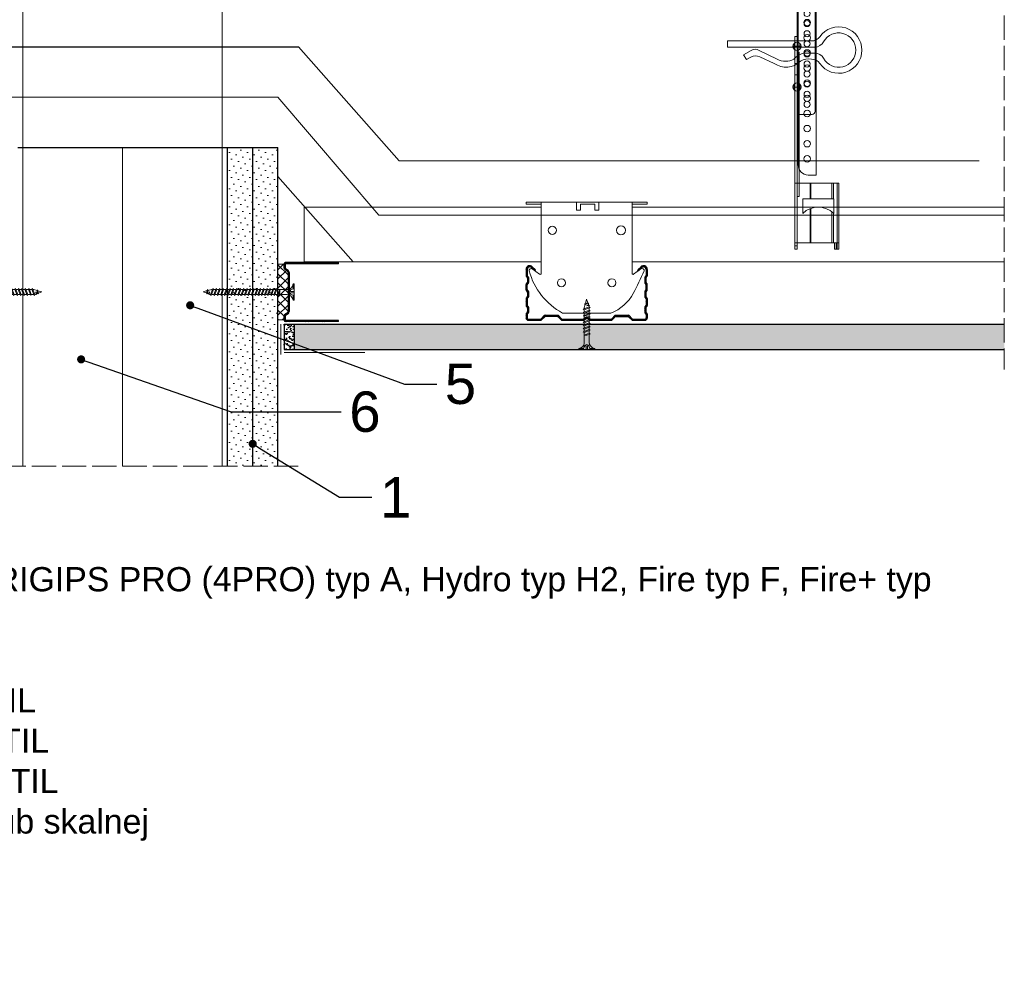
# Model space of a CAD drawing. Header units: millimetres. Extents: x -595 to 3755, y 1445 to 3533.
# Tile 19 of 24: x 3267 to 3755, y 1445 to 1912. Entities that reach past the tile are written whole.
import ezdxf
from ezdxf import colors
from ezdxf.entities.mleader import LeaderData, LeaderLine
from ezdxf.math import Vec2, Vec3

# ---------------------------------------------------------------- set-up
doc = ezdxf.new("R2010")
doc.units = ezdxf.units.MM
doc.linetypes.add('ACAD_ISO02W100', pattern=[15, 12, -3])
for name, color, linetype, lineweight in [('_ISOVER WELNA', 7, 'BATTING', 9), ('_RIGIPS AKCESORIA', 7, 'Continuous', 18), ('_RIGIPS G-K', 7, 'Continuous', 25), ('_RIGIPS PROFIL', 7, 'Continuous', 18), ('KRESKOWANIE', 7, 'Continuous', 9), ('OPISY', 7, 'Continuous', 9), ('PRZERYWANA', 7, 'ACAD_ISO02W100', 9)]:
    doc.layers.add(name, color=color, linetype=linetype, lineweight=lineweight)
doc.styles.get("Standard").update_dxf_attribs({"font": 'arial.ttf'})
doc.linetypes.add('BATTING', pattern='A,0.00254,-2.54,[134,ltypeshp.shx,S=2.54,R=0,X=-2.54,Y=0],-5.08,[134,ltypeshp.shx,S=2.54,R=180,X=2.54,Y=0],-2.54', length=10.16254)
pattern_1 = [(225, (1775.663, 614.8286), (1.122532, -3.367596), [0, -3.175])]

# ---------------------------------------------------------------- blocks, each defined once
blk = doc.blocks.new('TN 25')
at = {"layer": '_RIGIPS AKCESORIA'}
for p, q in [((0, -0.84), (0, 7.16)), ((0, 7.16), (0.46, 7.16)), ((0.46, 7.16), (0.46, 4.78)), ((8.47, 4.46), (8.79, 5)), ((8.79, 5), (9.93, 2.01)), ((10.1, 4.46), (10.41, 5)), ((10.41, 5), (11.56, 2.01)), ((11.67, 4.46), (11.99, 5)), ((11.99, 5), (13.14, 2.01)), ((13.21, 4.46), (13.52, 5)), ((13.52, 5), (14.67, 2.01)), ((14.8, 4.46), (15.12, 5)), ((15.12, 5), (16.26, 2.01)), ((16.42, 4.46), (16.73, 5)), ((16.73, 5), (17.88, 2.01)), ((17.99, 4.46), (18.31, 5)), ((18.31, 5), (19.45, 2.01)), ((19.68, 4.46), (20, 5)), ((20, 5), (21.14, 2.01)), ((0.46, 4.78), (0, 4.78)), ((0, 3.5), (1.77, 3.5)), ((0, 2.83), (1.77, 2.83)), ((0.46, 1.64), (0, 1.64)), ((0.46, -0.84), (0.46, 1.64)), ((1.77, 3.5), (1.77, 4.2)), ((1.77, 2.83), (1.77, 2.18)), ((3.02, 4.46), (8.47, 4.46)), ((7.49, 2.01), (3.55, 2.01)), ((7.12, 4.46), (7.12, 3.18)), ((8.03, 2.01), (7.12, 4.46)), ((7.12, 3.18), (7.65, 1.53)), ((7.65, 1.53), (8.03, 2.01)), ((9.41, 2.01), (8.03, 2.01)), ((9.61, 1.51), (8.47, 4.46)), ((9, 4.46), (10.1, 4.46)), ((9.93, 2.01), (9.61, 1.51)), ((11.04, 2.01), (9.93, 2.01)), ((11.23, 1.51), (10.1, 4.46)), ((10.62, 4.46), (11.67, 4.46)), ((11.56, 2.01), (11.23, 1.51)), ((12.61, 2.01), (11.56, 2.01)), ((12.81, 1.51), (11.67, 4.46)), ((12.2, 4.46), (13.21, 4.46)), ((13.14, 2.01), (12.81, 1.51)), ((14.15, 2.01), (13.14, 2.01)), ((14.34, 1.51), (13.21, 4.46)), ((13.73, 4.46), (14.8, 4.46)), ((14.67, 2.01), (14.34, 1.51)), ((15.74, 2.01), (14.67, 2.01)), ((15.94, 1.51), (14.8, 4.46)), ((15.33, 4.46), (16.42, 4.46)), ((16.26, 2.01), (15.94, 1.51)), ((17.36, 2.01), (16.26, 2.01)), ((17.55, 1.51), (16.42, 4.46)), ((16.94, 4.46), (17.99, 4.46)), ((17.88, 2.01), (17.55, 1.51)), ((18.93, 2.01), (17.88, 2.01)), ((19.13, 1.51), (17.99, 4.46)), ((18.52, 4.46), (19.68, 4.46)), ((19.45, 2.01), (19.13, 1.51)), ((19.45, 2.01), (20.62, 2.01)), ((20.82, 1.51), (19.68, 4.46)), ((20.21, 4.46), (20.7, 4.46)), ((20.7, 4.46), (22.28, 3.98)), ((21.14, 2.01), (20.82, 1.51)), ((21.14, 2.01), (21.81, 2.12)), ((21.85, 1.83), (21.67, 3.28)), ((21.67, 3.28), (22.14, 2.4)), ((22.14, 2.4), (21.85, 1.83)), ((22.7, 2.36), (22.14, 2.4)), ((22.28, 3.98), (22.56, 4.37)), ((22.7, 2.36), (22.28, 3.98)), ((22.56, 4.37), (23.03, 2.71)), ((23.03, 2.71), (22.7, 2.36)), ((22.71, 3.85), (25, 3.24)), ((25, 3.24), (23.03, 2.71)), ((0, -0.84), (0.46, -0.84))]:
    blk.add_line(p, q, dxfattribs=at)
for centre, major_axis, ratio, start_param, end_param in [((3.09, 7.67), (0.17, 3.2), 0.826134, 1.773653, 3.180586), ((-0.04, 0.9), (0, 3.93), 0.848176, -0.720942, -0.151112), ((3.37, -1.57), (0.28, 3.57), 0.832181, 0.035984, 1.430787), ((-2.73, 15.91), (0, 14.76), 0.848176, 3.399396, 3.475072), ((0.59, 4.62), (0, 2.81), 0.848176, 3.475072, 3.862535), ((1.66, 3.18), (0, 0.895), 0.848176, -1.552777, -0.720942), ((1.66, 3.18), (0, 0.895), 0.848176, 3.862535, 4.730408)]:
    blk.add_ellipse(centre, major_axis=major_axis, ratio=ratio, start_param=start_param, end_param=end_param, dxfattribs=at)
blk = doc.blocks.new('CD 60 ULTRASTIL')
h = blk.add_hatch()
h.set_pattern_fill('ANSI31', color=256, scale=0.3, style=0)
h.paths.add_polyline_path([(542.88, 684.5, -0.302776), (543.49, 684.5), (544.54, 683.79, 0.148069), (544.85, 683.7), (555.42, 683.7, 0.198912), (555.81, 683.86), (557.38, 685.44, -0.198912), (557.77, 685.6), (563.59, 685.6, -0.198912), (563.98, 685.44), (565.55, 683.86, 0.198912), (565.94, 683.7), (572.18, 683.7, 0.414214), (573.18, 684.7), (573.18, 686.74, 0.198912), (573.02, 687.12), (572.74, 687.4, -0.198912), (572.58, 687.79), (572.58, 689.87, -0.198912), (572.74, 690.26), (573.02, 690.54, 0.198912), (573.18, 690.93), (573.18, 694.47, 0.198912), (573.02, 694.86), (572.74, 695.14, -0.198912), (572.58, 695.53), (572.58, 697.61, -0.198912), (572.74, 698), (573.02, 698.28, 0.198912), (573.18, 698.67), (573.18, 701.47, 0.198912), (573.02, 701.86), (572.74, 702.14, -0.198912), (572.58, 702.53), (572.58, 704.61, -0.198912), (572.74, 705), (573.02, 705.28, 0.198912), (573.18, 705.67), (573.18, 708.9, 0.666128), (570.12, 710.18), (568.55, 708.63), (568.93, 708.24), (570.5, 709.79, -0.666128), (572.63, 708.9), (572.63, 705.9, -0.198912), (572.47, 705.51), (572.19, 705.23, 0.198912), (572.03, 704.84), (572.03, 702.3, 0.198912), (572.19, 701.91), (572.47, 701.63, -0.198912), (572.63, 701.25), (572.63, 698.9, -0.198912), (572.47, 698.51), (572.19, 698.23, 0.198912), (572.03, 697.84), (572.03, 695.3, 0.198912), (572.19, 694.91), (572.47, 694.63, -0.198912), (572.63, 694.25), (572.63, 691.16, -0.198912), (572.47, 690.77), (572.19, 690.49, 0.198912), (572.03, 690.1), (572.03, 687.56, 0.198912), (572.19, 687.17), (572.47, 686.9, -0.198912), (572.63, 686.51), (572.63, 684.7, -0.414214), (572.18, 684.25), (566.17, 684.25, -0.198912), (565.78, 684.41), (564.2, 685.99, 0.198912), (563.82, 686.15), (557.55, 686.15, 0.198912), (557.16, 685.99), (555.58, 684.41, -0.198912), (555.19, 684.25), (545.01, 684.25, -0.148069), (544.71, 684.34), (543.49, 685.16, 0.302776), (542.88, 685.16), (541.65, 684.34, -0.148069), (541.35, 684.25), (531.17, 684.25, -0.198912), (530.78, 684.41), (529.2, 685.99, 0.198912), (528.82, 686.15), (522.55, 686.15, 0.198912), (522.16, 685.99), (520.58, 684.41, -0.198912), (520.19, 684.25), (514.18, 684.25, -0.414214), (513.73, 684.7), (513.73, 686.51, -0.198912), (513.89, 686.9), (514.17, 687.17, 0.198912), (514.33, 687.56), (514.33, 690.1, 0.198912), (514.17, 690.49), (513.89, 690.77, -0.198912), (513.73, 691.16), (513.73, 694.25, -0.198912), (513.89, 694.63), (514.17, 694.91, 0.198912), (514.33, 695.3), (514.33, 697.84, 0.198912), (514.17, 698.23), (513.89, 698.51, -0.198912), (513.73, 698.9), (513.73, 701.25, -0.198912), (513.89, 701.63), (514.17, 701.91, 0.198912), (514.33, 702.3), (514.33, 704.84, 0.198912), (514.17, 705.23), (513.89, 705.51, -0.198912), (513.73, 705.9), (513.73, 708.9, -0.666128), (515.86, 709.79), (517.43, 708.24), (517.81, 708.63), (516.25, 710.18, 0.666128), (513.18, 708.9), (513.18, 705.67, 0.198912), (513.34, 705.28), (513.62, 705, -0.198912), (513.78, 704.61), (513.78, 702.53, -0.198912), (513.62, 702.14), (513.34, 701.86, 0.198912), (513.18, 701.47), (513.18, 698.67, 0.198912), (513.34, 698.28), (513.62, 698, -0.198912), (513.78, 697.61), (513.78, 695.53, -0.198912), (513.62, 695.14), (513.34, 694.86, 0.198912), (513.18, 694.47), (513.18, 690.93, 0.198912), (513.34, 690.54), (513.62, 690.26, -0.198912), (513.78, 689.87), (513.78, 687.79, -0.198912), (513.62, 687.4), (513.34, 687.12, 0.198912), (513.18, 686.74), (513.18, 684.7, 0.414214), (514.18, 683.7), (520.42, 683.7, 0.198912), (520.81, 683.86), (522.38, 685.44, -0.198912), (522.77, 685.6), (528.59, 685.6, -0.198912), (528.98, 685.44), (530.55, 683.86, 0.198912), (530.94, 683.7), (541.51, 683.7, 0.148069), (541.82, 683.79)])
for p, q in [((513.18, 708.9), (513.18, 705.67)), ((513.73, 708.9), (513.73, 705.9)), ((515.86, 709.79), (517.43, 708.24)), ((516.25, 710.18), (517.81, 708.63)), ((517.43, 708.24), (517.81, 708.63)), ((570.12, 710.18), (568.55, 708.63)), ((568.93, 708.24), (568.55, 708.63)), ((570.5, 709.79), (568.93, 708.24)), ((572.63, 708.9), (572.63, 705.9)), ((573.18, 708.9), (573.18, 705.67)), ((513.34, 705.28), (513.62, 705)), ((513.78, 704.61), (513.78, 702.53)), ((513.89, 705.51), (514.17, 705.23)), ((514.33, 704.84), (514.33, 702.3)), ((572.03, 704.84), (572.03, 702.3)), ((572.47, 705.51), (572.19, 705.23)), ((572.58, 704.61), (572.58, 702.53)), ((573.02, 705.28), (572.74, 705)), ((513.18, 698.67), (513.18, 701.47)), ((513.34, 701.86), (513.62, 702.14)), ((513.34, 698.28), (513.62, 698)), ((513.73, 698.9), (513.73, 701.25)), ((513.89, 701.63), (514.17, 701.91)), ((513.89, 698.51), (514.17, 698.23)), ((572.47, 701.63), (572.19, 701.91)), ((572.47, 698.51), (572.19, 698.23)), ((572.63, 698.9), (572.63, 701.25)), ((573.02, 701.86), (572.74, 702.14)), ((573.02, 698.28), (572.74, 698)), ((573.18, 698.67), (573.18, 701.47)), ((513.18, 694.47), (513.18, 690.93)), ((513.34, 694.86), (513.62, 695.14)), ((513.73, 694.25), (513.73, 691.16)), ((513.78, 697.61), (513.78, 695.53)), ((513.89, 694.63), (514.17, 694.91)), ((514.33, 697.84), (514.33, 695.3)), ((572.03, 697.84), (572.03, 695.3)), ((572.47, 694.63), (572.19, 694.91)), ((572.58, 697.61), (572.58, 695.53)), ((572.63, 694.25), (572.63, 691.16)), ((573.02, 694.86), (572.74, 695.14)), ((573.18, 694.47), (573.18, 690.93)), ((513.34, 690.54), (513.62, 690.26)), ((513.78, 689.87), (513.78, 687.79)), ((513.89, 690.77), (514.17, 690.49)), ((514.33, 690.1), (514.33, 687.56)), ((572.03, 690.1), (572.03, 687.56)), ((572.47, 690.77), (572.19, 690.49)), ((572.58, 689.87), (572.58, 687.79)), ((573.02, 690.54), (572.74, 690.26)), ((513.18, 686.74), (513.18, 684.7)), ((513.34, 687.12), (513.62, 687.4)), ((513.73, 686.51), (513.73, 684.7)), ((513.89, 686.9), (514.17, 687.17)), ((514.18, 684.25), (520.19, 684.25)), ((514.18, 683.7), (520.42, 683.7)), ((520.58, 684.41), (522.16, 685.99)), ((520.81, 683.86), (522.38, 685.44)), ((522.55, 686.15), (528.82, 686.15)), ((528.59, 685.6), (522.77, 685.6)), ((530.55, 683.86), (528.98, 685.44)), ((530.78, 684.41), (529.2, 685.99)), ((530.94, 683.7), (541.51, 683.7)), ((531.17, 684.25), (541.35, 684.25)), ((541.65, 684.34), (542.88, 685.16)), ((541.82, 683.79), (542.88, 684.5)), ((544.71, 684.34), (543.49, 685.16)), ((544.54, 683.79), (543.49, 684.5)), ((544.85, 683.7), (555.42, 683.7)), ((545.01, 684.25), (555.19, 684.25)), ((555.58, 684.41), (557.16, 685.99)), ((555.81, 683.86), (557.38, 685.44)), ((557.55, 686.15), (563.82, 686.15)), ((557.77, 685.6), (563.59, 685.6)), ((565.55, 683.86), (563.98, 685.44)), ((565.78, 684.41), (564.2, 685.99)), ((565.94, 683.7), (572.18, 683.7)), ((566.17, 684.25), (572.18, 684.25)), ((572.47, 686.9), (572.19, 687.17)), ((572.63, 686.51), (572.63, 684.7)), ((573.02, 687.12), (572.74, 687.4)), ((573.18, 686.74), (573.18, 684.7))]:
    blk.add_line(p, q)
for centre, radius, start, end in [((514.98, 708.9), 1.8, 45.3251, 180), ((514.98, 708.9), 1.25, 45.3251, 180), ((571.38, 708.9), 1.8, 360, 134.6749), ((571.38, 708.9), 1.25, 360, 134.6749), ((513.73, 705.67), 0.55, 180, 225), ((513.23, 704.61), 0.55, 0, 45), ((514.28, 705.9), 0.55, 180, 225), ((513.78, 704.84), 0.55, 0, 45), ((572.58, 704.84), 0.55, 135, 180), ((572.08, 705.9), 0.55, 315, 0), ((573.13, 704.61), 0.55, 135, 180), ((572.63, 705.67), 0.55, 315, 0), ((513.73, 701.47), 0.55, 135, 180), ((513.73, 698.67), 0.55, 180, 225), ((513.23, 702.53), 0.55, 315, 0), ((513.23, 697.61), 0.55, 360, 45), ((514.28, 701.25), 0.55, 135, 180), ((514.28, 698.9), 0.55, 180, 225), ((513.78, 702.3), 0.55, 315, 0), ((513.78, 697.84), 0.55, 0, 45), ((572.58, 702.3), 0.55, 180, 225), ((572.58, 697.84), 0.55, 135, 180), ((572.08, 701.25), 0.55, 0, 45), ((572.08, 698.9), 0.55, 315, 0), ((573.13, 702.53), 0.55, 180, 225), ((573.13, 697.61), 0.55, 135, 180), ((572.63, 701.47), 0.55, 0, 45), ((572.63, 698.67), 0.55, 315, 0), ((513.73, 694.47), 0.55, 135, 180), ((513.23, 695.53), 0.55, 315, 0), ((514.28, 694.25), 0.55, 135, 180), ((513.78, 695.3), 0.55, 315, 0), ((572.58, 695.3), 0.55, 180, 225), ((572.08, 694.25), 0.55, 0, 45), ((573.13, 695.53), 0.55, 180, 225), ((572.63, 694.47), 0.55, 0, 45), ((513.73, 690.93), 0.55, 180, 225), ((513.23, 689.87), 0.55, 0, 45), ((514.28, 691.16), 0.55, 180, 225), ((513.78, 690.1), 0.55, 360, 45), ((572.58, 690.1), 0.55, 135, 180), ((572.08, 691.16), 0.55, 315, 0), ((573.13, 689.87), 0.55, 135, 180), ((572.63, 690.93), 0.55, 315, 0), ((513.73, 686.74), 0.55, 135, 180), ((514.18, 684.7), 1, 180, 270), ((513.23, 687.79), 0.55, 315, 0), ((514.28, 686.51), 0.55, 135, 180), ((514.18, 684.7), 0.45, 180, 270), ((513.78, 687.56), 0.55, 315, 360), ((520.19, 684.8), 0.55, 270, 315), ((520.42, 684.25), 0.55, 270, 315), ((522.55, 685.6), 0.55, 90, 135), ((522.77, 685.05), 0.55, 90, 135), ((528.59, 685.05), 0.55, 45, 90), ((528.82, 685.6), 0.55, 45, 90), ((530.94, 684.25), 0.55, 225, 270), ((531.17, 684.8), 0.55, 225, 270), ((541.35, 684.8), 0.55, 270, 303.6901), ((541.51, 684.25), 0.55, 270, 303.6901), ((543.18, 684.7), 0.55, 56.3099, 123.6901), ((543.18, 684.04), 0.55, 56.3099, 123.6901), ((544.85, 684.25), 0.55, 236.3099, 270), ((545.01, 684.8), 0.55, 236.3099, 270), ((555.19, 684.8), 0.55, 270, 315), ((555.42, 684.25), 0.55, 270, 315), ((557.55, 685.6), 0.55, 90, 135), ((557.77, 685.05), 0.55, 90, 135), ((563.59, 685.05), 0.55, 45, 90), ((563.82, 685.6), 0.55, 45, 90), ((565.94, 684.25), 0.55, 225, 270), ((566.17, 684.8), 0.55, 225, 270), ((572.58, 687.56), 0.55, 180, 225), ((572.18, 684.7), 1, 270, 0), ((572.18, 684.7), 1, 270, 360), ((572.18, 684.7), 0.45, 270, 360), ((572.08, 686.51), 0.55, 360, 45), ((573.13, 687.79), 0.55, 180, 225), ((572.63, 686.74), 0.55, 360, 45)]:
    blk.add_arc(centre, radius, start, end)
blk = doc.blocks.new('Lacznik krzyzowy (widok2)')
at = {"layer": '_RIGIPS AKCESORIA'}
for p, q in [((94.8, 91.5, 218.36), (94.8, 90.5, 218.36)), ((94.8, 91.5, 218.36), (154.8, 91.5, 218.36)), ((94.8, 90.5, 218.36), (102.3, 90.5, 218.36)), ((102.3, 56.15, 218.36), (102.3, 91.5, 218.36)), ((119.8, 91.5, 218.36), (119.8, 87.5, 218.36)), ((130.8, 91.5, 218.36), (119.8, 91.5, 218.36)), ((121.8, 87.5, 218.36), (121.8, 90.5, 218.36)), ((121.8, 90.5, 218.36), (128.85, 90.5, 218.36)), ((128.85, 90.5, 218.36), (128.85, 87.5, 218.36)), ((130.85, 91.5, 218.36), (130.85, 87.5, 218.36)), ((147.3, 91.5, 218.36), (147.3, 56.15, 218.36)), ((154.8, 90.5, 218.36), (147.3, 90.5, 218.36)), ((154.8, 91.5, 218.36), (154.8, 90.5, 218.36)), ((119.8, 87.5, 218.36), (121.8, 87.5, 218.36)), ((128.85, 87.5, 218.36), (130.85, 87.5, 218.36)), ((97.87, 58.35, 218.36), (101.51, 55.74, 218.36)), ((148.09, 55.74, 218.36), (151.73, 58.35, 218.36)), ((136.8, 36.5, 218.36), (112.81, 36.5, 218.36))]:
    blk.add_line(p, q, dxfattribs=at)
for centre, radius in [((107.8, 77.5, 218.36), 2), ((141.8, 77.5, 218.36), 2.24), ((112.3, 51.5, 218.36), 2), ((137.3, 51.5, 218.36), 2)]:
    blk.add_circle(centre, radius, dxfattribs=at)
for centre, radius, start, end in [((97.29, 57.53, 218.36), 1, 122.1388, 189.8152), ((129.23, 66.45, 218.36), 34.16, 195.4351, 241.2658), ((97.29, 57.53, 218.36), 1, 54.4623, 122.1388), ((101.8, 56.15, 218.36), 0.5, 234.4623, 0), ((147.8, 56.15, 218.36), 0.5, 180, 305.5377), ((20.47, 114.78, 218.36), 144.71, 331.7398, 336.6225), ((152.32, 57.53, 218.36), 1, 350.1848, 125.5377), ((129.12, 56.49, 218.36), 21.41, 291.013, 331.4749)]:
    blk.add_arc(centre, radius, start, end, dxfattribs=at)
blk = doc.blocks.new('UD 30 ULTRASTIL')
h = blk.add_hatch()
h.set_pattern_fill('ANSI31', color=256, scale=0.3, style=0)
h.paths.add_polyline_path([(684.71, 712.9), (658.51, 712.9, 0.414214), (657.71, 712.1), (657.71, 710.25, 0.236068), (658.03, 709.61), (659.39, 708.59, -0.236068), (659.71, 707.95), (659.71, 688.65, -0.236068), (659.39, 688.01), (658.03, 686.99, 0.236068), (657.71, 686.35), (657.71, 684.5, 0.414214), (658.51, 683.7), (684.71, 683.7), (684.71, 684.25), (658.51, 684.25, -0.414214), (658.26, 684.5), (658.26, 686.35, -0.236068), (658.36, 686.55), (659.72, 687.57, 0.236068), (660.26, 688.65), (660.26, 707.95, 0.236068), (659.72, 709.03), (658.36, 710.05, -0.236068), (658.26, 710.25), (658.26, 712.1, -0.414214), (658.51, 712.35), (684.71, 712.35)])
for p, q in [((684.71, 712.9), (658.51, 712.9)), ((684.71, 712.35), (684.71, 712.9)), ((657.71, 712.1), (657.71, 710.25)), ((659.39, 708.59), (658.03, 709.61)), ((658.26, 712.1), (658.26, 710.25)), ((659.72, 709.03), (658.36, 710.05)), ((684.71, 712.35), (658.51, 712.35)), ((659.71, 707.95), (659.71, 688.65)), ((660.26, 707.95), (660.26, 688.65)), ((657.71, 686.35), (657.71, 684.5)), ((659.39, 688.01), (658.03, 686.99)), ((658.26, 686.35), (658.26, 684.5)), ((659.72, 687.57), (658.36, 686.55)), ((684.71, 684.25), (658.51, 684.25)), ((684.71, 683.7), (658.51, 683.7)), ((684.71, 683.7), (684.71, 684.25))]:
    blk.add_line(p, q)
for centre, radius, start, end in [((658.51, 712.1), 0.8, 90, 180), ((658.51, 710.25), 0.8, 180, 233.1301), ((658.51, 712.1), 0.25, 90, 180), ((658.51, 710.25), 0.25, 180, 233.1301), ((658.91, 707.95), 0.8, 0, 53.1301), ((658.91, 707.95), 1.35, 0, 53.1301), ((658.91, 688.65), 0.8, 306.8699, 0), ((658.91, 688.65), 1.35, 306.8699, 0), ((658.51, 686.35), 0.8, 126.8699, 180), ((658.51, 684.5), 0.8, 180, 270), ((658.51, 686.35), 0.25, 126.8699, 180), ((658.51, 684.5), 0.25, 180, 270)]:
    blk.add_arc(centre, radius, start, end)
blk = doc.blocks.new('wieszak noniuszowy bok')
at = {"layer": '_RIGIPS AKCESORIA', "lineweight": 0}
for p, q in [((1390.98, 5092.86), (1390.98, 5179.86)), ((1392.48, 5181.36), (1399.98, 5181.36)), ((1399.98, 5024.65), (1399.98, 5181.36)), ((1399.98, 5129.95), (1399.97, 5129.95)), ((1399.98, 5129.95), (1401, 5129.95)), ((1401, 5129.95), (1401, 5024.65)), ((1401, 5129.95), (1401, 5129.95)), ((1398.54, 5126.58), (1398.54, 5123.65)), ((1399.98, 5126.06), (1399.98, 5102.02)), ((1401.42, 5126.58), (1401.42, 5123.65)), ((1398.96, 5122.28), (1399.98, 5122.28)), ((1398.96, 5122.28), (1399.98, 5122.28)), ((1398.96, 5122.28), (1398.96, 5050.72)), ((1399.98, 5116.66), (1401, 5116.66)), ((1399.98, 5116.63), (1399.98, 5116.66)), ((1399.98, 5116.66), (1399.98, 5116.63)), ((1399.98, 5116.62), (1399.98, 5116.63)), ((1399.98, 5116.63), (1399.98, 5116.56)), ((1399.98, 5116.55), (1399.98, 5116.63)), ((1399.98, 5116.63), (1399.98, 5116.55)), ((1399.98, 5116.55), (1399.98, 5116.62)), ((1399.98, 5116.56), (1399.98, 5116.43)), ((1399.98, 5116.42), (1399.98, 5116.55)), ((1399.98, 5116.41), (1399.98, 5116.55)), ((1399.98, 5116.55), (1399.98, 5116.41)), ((1399.98, 5116.43), (1399.98, 5116.25)), ((1399.98, 5116.24), (1399.98, 5116.42)), ((1399.98, 5116.21), (1399.98, 5116.41)), ((1399.98, 5116.41), (1399.98, 5116.21)), ((1399.98, 5116.25), (1399.98, 5116.01)), ((1399.98, 5116), (1399.98, 5116.24)), ((1399.98, 5115.97), (1399.98, 5116.21)), ((1399.98, 5116.21), (1399.98, 5115.97)), ((1399.98, 5116.01), (1399.98, 5115.74)), ((1399.98, 5115.71), (1399.98, 5116)), ((1399.98, 5115.69), (1399.98, 5115.97)), ((1399.98, 5115.97), (1399.98, 5115.69)), ((1399.98, 5115.74), (1399.98, 5115.41)), ((1399.98, 5115.38), (1399.98, 5115.71)), ((1399.98, 5115.37), (1399.98, 5115.69)), ((1399.98, 5115.69), (1399.98, 5115.37)), ((1399.98, 5115.41), (1399.98, 5115.05)), ((1399.98, 5115.02), (1399.98, 5115.38)), ((1399.98, 5115.02), (1399.98, 5115.37)), ((1399.98, 5115.37), (1399.98, 5115.02)), ((1399.98, 5115.05), (1399.98, 5114.67)), ((1399.98, 5114.65), (1399.98, 5115.02)), ((1399.98, 5114.64), (1399.98, 5115.02)), ((1399.98, 5115.02), (1399.98, 5114.64)), ((1399.98, 5114.67), (1399.98, 5114.28)), ((1399.98, 5114.25), (1399.98, 5114.65)), ((1399.98, 5114.25), (1399.98, 5114.64)), ((1399.98, 5114.64), (1399.98, 5114.25)), ((1399.98, 5114.28), (1399.98, 5113.88)), ((1399.98, 5113.85), (1399.98, 5114.25)), ((1399.98, 5113.84), (1399.98, 5114.25)), ((1399.98, 5114.25), (1399.98, 5113.84)), ((1399.98, 5113.88), (1399.98, 5113.48)), ((1399.98, 5113.46), (1399.98, 5113.85)), ((1399.98, 5113.84), (1399.98, 5113.44)), ((1399.98, 5113.44), (1399.98, 5113.84)), ((1399.98, 5113.48), (1399.98, 5113.1)), ((1399.98, 5113.07), (1399.98, 5113.46)), ((1399.98, 5113.44), (1399.98, 5113.06)), ((1399.98, 5113.06), (1399.98, 5113.44)), ((1399.98, 5113.1), (1399.98, 5112.75)), ((1399.98, 5112.72), (1399.98, 5113.07)), ((1399.98, 5113.06), (1399.98, 5112.68)), ((1399.98, 5112.68), (1399.98, 5113.06)), ((1399.98, 5112.75), (1399.98, 5112.42)), ((1399.98, 5112.4), (1399.98, 5112.72)), ((1399.98, 5112.68), (1399.98, 5112.33)), ((1399.98, 5112.33), (1399.98, 5112.68)), ((1399.98, 5112.42), (1399.98, 5112.14)), ((1399.98, 5112.12), (1399.98, 5112.4)), ((1399.98, 5112.33), (1399.98, 5112)), ((1399.98, 5112), (1399.98, 5112.33)), ((1399.98, 5112.14), (1399.98, 5111.9)), ((1399.98, 5111.89), (1399.98, 5112.12)), ((1399.98, 5112), (1399.98, 5111.72)), ((1399.98, 5111.72), (1399.98, 5112)), ((1399.98, 5111.9), (1399.98, 5111.72)), ((1399.98, 5111.72), (1399.98, 5111.89)), ((1399.98, 5111.72), (1399.98, 5111.6)), ((1399.98, 5111.59), (1399.98, 5111.72)), ((1399.98, 5111.72), (1399.98, 5111.48)), ((1399.98, 5111.48), (1399.98, 5111.72)), ((1399.98, 5111.6), (1399.98, 5111.54)), ((1399.98, 5111.53), (1399.98, 5111.59)), ((1399.98, 5111.54), (1399.98, 5111.53)), ((1399.98, 5111.48), (1399.98, 5111.29)), ((1399.98, 5111.29), (1399.98, 5111.48)), ((1399.98, 5111.29), (1399.98, 5111.15)), ((1399.98, 5111.15), (1399.98, 5111.29)), ((1399.98, 5111.15), (1399.98, 5111.06)), ((1399.98, 5111.06), (1399.98, 5111.15)), ((1399.98, 5111.06), (1399.98, 5111.04)), ((1399.98, 5111.04), (1399.98, 5111.06)), ((1399.98, 5111.04), (1401, 5111.04)), ((1398.54, 5106.42), (1398.54, 5103.49)), ((1401.42, 5106.42), (1401.42, 5103.49)), ((1399.98, 5102.02), (1399.98, 5102.1)), ((1399.98, 5091.36), (1392.48, 5091.36)), ((1400.98, 5057.36), (1379.24, 5057.36)), ((1379.24, 5057.36), (1379.24, 5024.65)), ((1380.12, 5057.36), (1380.12, 5024.65)), ((1381.9, 5057.36), (1381.9, 5049.5)), ((1382.79, 5057.36), (1382.79, 5049.5)), ((1393.13, 5057.36), (1393.13, 5049.5)), ((1393.4, 5057.36), (1393.4, 5049.5)), ((1400.98, 5057.36), (1401, 5057.36)), ((1401, 5057.36), (1400.98, 5057.36)), ((1381.81, 5042.35), (1381.81, 5049.5)), ((1397.14, 5049.5), (1381.81, 5049.5)), ((1397.14, 5042.35), (1397.14, 5049.5)), ((1398.96, 5050.72), (1399.98, 5050.72)), ((1381.9, 5042.43), (1381.9, 5027.72)), ((1382.79, 5043.18), (1382.79, 5027.72)), ((1393.13, 5044.79), (1393.13, 5027.72)), ((1393.4, 5044.69), (1393.4, 5027.72)), ((1379.24, 5027.72), (1401, 5027.72)), ((1380.57, 5027.72), (1380.57, 5024.65)), ((1381.46, 5024.65), (1381.46, 5027.72)), ((1379.24, 5024.65), (1381.46, 5024.65)), ((1399.98, 5026.19), (1401, 5026.19)), ((1401, 5024.65), (1399.98, 5024.65))]:
    blk.add_line(p, q, dxfattribs=at)
at = {"layer": '_RIGIPS AKCESORIA'}
for p, q in [((1397.92, 5125.12), (1402.03, 5125.12)), ((1397.92, 5104.96), (1402.03, 5104.96))]:
    blk.add_line(p, q, dxfattribs=at)
for centre, radius in [((1394.98, 5176.36), 1.5), ((1394.98, 5171.36), 1.5), ((1394.98, 5166.36), 1.5), ((1394.98, 5161.36), 1.5), ((1394.98, 5156.36), 1.5), ((1394.98, 5151.36), 1.5), ((1394.98, 5146.36), 1.5), ((1394.98, 5141.36), 1.5), ((1394.98, 5136.36), 1.5), ((1394.98, 5131.36), 1.5), ((1394.98, 5126.36), 1.5), ((1399.98, 5125.12), 2.06), ((1394.98, 5121.36), 1.5), ((1394.98, 5116.36), 1.5), ((1394.98, 5111.36), 1.5), ((1394.98, 5106.36), 1.5), ((1399.98, 5104.96), 2.06), ((1394.98, 5101.36), 1.5), ((1394.98, 5096.36), 1.5)]:
    blk.add_circle(centre, radius, dxfattribs=at)
at = {"layer": '_RIGIPS AKCESORIA', "lineweight": 0}
for centre, start, end in [((1392.48, 5179.86), 90, 180), ((1392.48, 5092.86), 180, 270)]:
    blk.add_arc(centre, 1.5, start, end, dxfattribs=at)
at = {"layer": '_RIGIPS AKCESORIA'}
blk.add_arc((1389.48, 5034.29), 11.12, 46.445, 133.4017, dxfattribs=at)
blk = doc.blocks.new('noniusz gorny')
at = {"layer": '_RIGIPS AKCESORIA'}
for p, q in [((1619.18, 5099.69), (1619.18, 5389.69)), ((1620.18, 5388.69), (1628.18, 5388.69)), ((1620.18, 5388.69), (1628.18, 5368.79)), ((1630.21, 5387.39), (1628.18, 5388.69)), ((1648.47, 5387.39), (1651.34, 5388.69)), ((1651.34, 5388.69), (1670.18, 5388.69)), ((1670.18, 5388.69), (1670.18, 5389.69)), ((1630.21, 5387.39), (1648.47, 5387.39)), ((1628.18, 5104.69), (1628.18, 5368.79)), ((1623.18, 5099.69), (1619.18, 5099.69))]:
    blk.add_line(p, q, dxfattribs=at)
at = {"layer": '_RIGIPS AKCESORIA', "linetype": 'Continuous'}
blk.add_line((1670.18, 5389.69), (1619.18, 5389.69), dxfattribs=at)
at = {"layer": '_RIGIPS AKCESORIA'}
for centre in [(1623.73, 5340.19), (1623.73, 5332.69), (1623.73, 5325.19), (1623.73, 5317.69), (1623.73, 5310.19), (1623.73, 5302.69), (1623.73, 5295.19), (1623.73, 5287.69), (1623.73, 5280.19), (1623.73, 5272.69), (1623.73, 5265.19), (1623.73, 5257.69), (1623.73, 5250.19), (1623.73, 5242.69), (1623.73, 5235.19), (1623.73, 5227.69), (1623.73, 5220.19), (1623.73, 5212.69), (1623.73, 5205.19), (1623.73, 5197.69), (1623.73, 5190.19), (1623.73, 5182.69), (1623.73, 5175.19), (1623.73, 5167.69), (1623.73, 5160.19), (1623.73, 5152.69), (1623.73, 5145.19), (1623.73, 5137.69), (1623.73, 5130.19), (1623.73, 5122.69), (1623.73, 5115.19), (1623.73, 5107.69)]:
    blk.add_circle(centre, 1.6, dxfattribs=at)
blk.add_arc((1623.18, 5104.69), 5, 270, 0, dxfattribs=at)
blk = doc.blocks.new('klamra')
at = {"layer": '_RIGIPS AKCESORIA'}
for p, q in [((6828.19, 2764.92), (6828.19, 2806.53)), ((6831.19, 2764.92), (6831.19, 2808.19)), ((6834.19, 2802.92), (6834.19, 2808.19)), ((6832.87, 2780.55), (6837.19, 2789.57)), ((6839.31, 2788.09), (6836.06, 2780.95)), ((6832.86, 2776.63), (6835, 2772.92)), ((6835, 2772.92), (6837.38, 2774.29)), ((6836.19, 2776.54), (6837.38, 2774.29)), ((6831.19, 2764.92), (6828.19, 2764.92))]:
    blk.add_line(p, q, dxfattribs=at)
for centre, radius, start, end in [((6832.69, 2820.02), 11.5, 305.1527, 234.8473), ((6832.69, 2820.02), 8.5, 298.7822, 241.2178), ((6826.19, 2808.19), 5, 0, 61.2178), ((6839.19, 2808.19), 5, 118.7822, 180), ((6823.19, 2806.53), 5, 0, 54.8473), ((6845.23, 2805.18), 8.16, 170.4436, 210.2847), ((6842.19, 2806.53), 5, 125.1527, 180), ((6843.93, 2805.32), 10.09, 195.2653, 228.1308), ((6829.23, 2793.69), 8.97, 332.6387, 27.3613), ((6831.19, 2793.92), 10, 324.3132, 45.573), ((6835.87, 2778.58), 3.59, 146.8414, 212.9715), ((6840.61, 2778.88), 5, 155.5109, 207.8622)]:
    blk.add_arc(centre, radius, start, end, dxfattribs=at)
blk = doc.blocks.new('TN 45')
at = {"layer": '_RIGIPS AKCESORIA'}
for p, q in [((0, -0.84), (0, 7.16)), ((0, 7.16), (0.46, 7.16)), ((0.46, 7.16), (0.46, 4.78)), ((8.47, 4.46), (8.79, 5)), ((8.79, 5), (9.93, 2.01)), ((10.1, 4.46), (10.41, 5)), ((10.41, 5), (11.56, 2.01)), ((11.67, 4.46), (11.99, 5)), ((11.99, 5), (13.14, 2.01)), ((13.21, 4.46), (13.52, 5)), ((13.52, 5), (14.67, 2.01)), ((14.8, 4.46), (15.12, 5)), ((15.12, 5), (16.26, 2.01)), ((16.42, 4.46), (16.73, 5)), ((16.73, 5), (17.88, 2.01)), ((17.99, 4.46), (18.31, 5)), ((18.31, 5), (19.45, 2.01)), ((19.68, 4.46), (20, 5)), ((20, 5), (21.14, 2.01)), ((21.37, 4.46), (21.69, 5)), ((21.69, 5), (22.83, 2.01)), ((23.06, 4.46), (23.38, 5)), ((23.38, 5), (24.52, 2.01)), ((24.75, 4.46), (25.07, 5)), ((25.07, 5), (26.21, 2.01)), ((26.44, 4.46), (26.76, 5)), ((26.76, 5), (27.9, 2.01)), ((28.13, 4.46), (28.45, 5)), ((28.45, 5), (29.59, 2.01)), ((29.82, 4.46), (30.14, 5)), ((30.14, 5), (31.28, 2.01)), ((31.51, 4.46), (31.83, 5)), ((31.83, 5), (32.97, 2.01)), ((33.2, 4.46), (33.52, 5)), ((33.52, 5), (34.66, 2.01)), ((34.89, 4.46), (35.21, 5)), ((35.21, 5), (36.35, 2.01)), ((36.58, 4.46), (36.9, 5)), ((36.9, 5), (38.04, 2.01)), ((38.27, 4.46), (38.59, 5)), ((38.59, 5), (39.73, 2.01)), ((39.96, 4.46), (40.28, 5)), ((40.28, 5), (41.42, 2.01)), ((0.46, 4.78), (0, 4.78)), ((0, 3.5), (1.77, 3.5)), ((0, 2.83), (1.77, 2.83)), ((0.46, 1.64), (0, 1.64)), ((0.46, -0.84), (0.46, 1.64)), ((1.77, 3.5), (1.77, 4.2)), ((1.77, 2.83), (1.77, 2.18)), ((3.02, 4.46), (8.47, 4.46)), ((7.49, 2.01), (3.55, 2.01)), ((7.12, 4.46), (7.12, 3.18)), ((8.03, 2.01), (7.12, 4.46)), ((7.12, 3.18), (7.65, 1.53)), ((7.65, 1.53), (8.03, 2.01)), ((9.41, 2.01), (8.03, 2.01)), ((9.61, 1.51), (8.47, 4.46)), ((9, 4.46), (10.1, 4.46)), ((9.93, 2.01), (9.61, 1.51)), ((11.04, 2.01), (9.93, 2.01)), ((11.23, 1.51), (10.1, 4.46)), ((10.62, 4.46), (11.67, 4.46)), ((11.56, 2.01), (11.23, 1.51)), ((12.61, 2.01), (11.56, 2.01)), ((12.81, 1.51), (11.67, 4.46)), ((12.2, 4.46), (13.21, 4.46)), ((13.14, 2.01), (12.81, 1.51)), ((14.15, 2.01), (13.14, 2.01)), ((14.34, 1.51), (13.21, 4.46)), ((13.73, 4.46), (14.8, 4.46)), ((14.67, 2.01), (14.34, 1.51)), ((15.74, 2.01), (14.67, 2.01)), ((15.94, 1.51), (14.8, 4.46)), ((15.33, 4.46), (16.42, 4.46)), ((16.26, 2.01), (15.94, 1.51)), ((17.36, 2.01), (16.26, 2.01)), ((17.55, 1.51), (16.42, 4.46)), ((16.94, 4.46), (17.99, 4.46)), ((17.88, 2.01), (17.55, 1.51)), ((18.93, 2.01), (17.88, 2.01)), ((19.13, 1.51), (17.99, 4.46)), ((18.52, 4.46), (19.68, 4.46)), ((19.45, 2.01), (19.13, 1.51)), ((19.45, 2.01), (20.62, 2.01)), ((20.62, 2.01), (19.57, 2.01)), ((20.82, 1.51), (19.68, 4.46)), ((20.21, 4.46), (21.37, 4.46)), ((21.14, 2.01), (20.82, 1.51)), ((21.14, 2.01), (22.31, 2.01)), ((22.31, 2.01), (21.26, 2.01)), ((22.51, 1.51), (21.37, 4.46)), ((21.9, 4.46), (23.06, 4.46)), ((22.83, 2.01), (22.51, 1.51)), ((22.83, 2.01), (24, 2.01)), ((24, 2.01), (22.95, 2.01)), ((24.2, 1.51), (23.06, 4.46)), ((23.59, 4.46), (24.75, 4.46)), ((24.52, 2.01), (24.2, 1.51)), ((24.52, 2.01), (25.69, 2.01)), ((25.69, 2.01), (24.64, 2.01)), ((25.89, 1.51), (24.75, 4.46)), ((25.28, 4.46), (26.44, 4.46)), ((26.21, 2.01), (25.89, 1.51)), ((26.21, 2.01), (27.38, 2.01)), ((27.38, 2.01), (26.33, 2.01)), ((27.58, 1.51), (26.44, 4.46)), ((26.96, 4.46), (28.13, 4.46)), ((27.9, 2.01), (27.58, 1.51)), ((27.9, 2.01), (29.07, 2.01)), ((29.07, 2.01), (28.02, 2.01)), ((29.27, 1.51), (28.13, 4.46)), ((28.65, 4.46), (29.82, 4.46)), ((29.59, 2.01), (29.27, 1.51)), ((29.59, 2.01), (30.76, 2.01)), ((30.76, 2.01), (29.71, 2.01)), ((30.96, 1.51), (29.82, 4.46)), ((30.34, 4.46), (31.51, 4.46)), ((31.28, 2.01), (30.96, 1.51)), ((31.28, 2.01), (32.45, 2.01)), ((32.45, 2.01), (31.4, 2.01)), ((32.65, 1.51), (31.51, 4.46)), ((32.03, 4.46), (33.2, 4.46)), ((32.97, 2.01), (32.65, 1.51)), ((32.97, 2.01), (34.14, 2.01)), ((34.14, 2.01), (33.09, 2.01)), ((34.34, 1.51), (33.2, 4.46)), ((33.72, 4.46), (34.89, 4.46)), ((34.66, 2.01), (34.34, 1.51)), ((34.66, 2.01), (35.83, 2.01)), ((35.83, 2.01), (34.78, 2.01)), ((36.03, 1.51), (34.89, 4.46)), ((35.41, 4.46), (36.58, 4.46)), ((36.35, 2.01), (36.03, 1.51)), ((36.35, 2.01), (37.52, 2.01)), ((37.52, 2.01), (36.47, 2.01)), ((37.72, 1.51), (36.58, 4.46)), ((37.1, 4.46), (38.27, 4.46)), ((38.04, 2.01), (37.72, 1.51)), ((38.04, 2.01), (39.21, 2.01)), ((39.21, 2.01), (38.16, 2.01)), ((39.41, 1.51), (38.27, 4.46)), ((38.79, 4.46), (39.96, 4.46)), ((39.73, 2.01), (39.41, 1.51)), ((39.73, 2.01), (40.9, 2.01)), ((41.1, 1.51), (39.96, 4.46)), ((40.48, 4.46), (40.98, 4.46)), ((40.98, 4.46), (42.56, 3.98)), ((41.42, 2.01), (41.1, 1.51)), ((41.42, 2.01), (42.09, 2.12)), ((42.13, 1.83), (41.95, 3.28)), ((41.95, 3.28), (42.42, 2.4)), ((42.42, 2.4), (42.13, 1.83)), ((42.98, 2.36), (42.42, 2.4)), ((42.56, 3.98), (42.84, 4.37)), ((42.98, 2.36), (42.56, 3.98)), ((42.84, 4.37), (43.31, 2.71)), ((43.31, 2.71), (42.98, 2.36)), ((42.99, 3.85), (45, 3.24)), ((45, 3.24), (43.31, 2.71)), ((0, -0.84), (0.46, -0.84))]:
    blk.add_line(p, q, dxfattribs=at)
for centre, major_axis, ratio, start_param, end_param in [((3.09, 7.67), (0.17, 3.2), 0.826134, 1.773653, 3.180586), ((-0.04, 0.9), (0, 3.93), 0.848176, -0.720942, -0.151112), ((3.37, -1.57), (0.28, 3.57), 0.832181, 0.035984, 1.430787), ((-2.73, 15.91), (0, 14.76), 0.848176, 3.399396, 3.475072), ((0.59, 4.62), (0, 2.81), 0.848176, 3.475072, 3.862535), ((1.66, 3.18), (0, 0.895), 0.848176, -1.552777, -0.720942), ((1.66, 3.18), (0, 0.895), 0.848176, 3.862535, 4.730408)]:
    blk.add_ellipse(centre, major_axis=major_axis, ratio=ratio, start_param=start_param, end_param=end_param, dxfattribs=at)
blk = doc.blocks.new('_Dot')
at = {"color": 0, "linetype": 'ByBlock', "lineweight": -2}
blk.add_line((-0.5, 0), (-1, 0), dxfattribs=at)
at = {"color": 0, "linetype": 'ByBlock', "const_width": 0.5}
blk.add_lwpolyline([(-0.25, 0, 1), (0.25, 0, 1)], format="xyb", close=True, dxfattribs=at)

msp = doc.modelspace()

# ---------------------------------------------------------------- hatches: boundary and pattern name
at = {"layer": '_RIGIPS AKCESORIA'}
h = msp.add_hatch(dxfattribs=at)
h.set_pattern_fill('ANSI37', color=256, style=0)
h.set_pattern_definition([(45, (1339.663, 334.5366), (-2.245064, 2.245064), []), (135, (1339.663, 334.5366), (-2.245064, -2.245064), [])])
h.paths.add_polyline_path([(3399.866, 1786.738, 0.236068), (3399.546, 1787.378), (3398.186, 1788.398, -0.236068), (3397.866, 1789.038), (3397.866, 1790.888), (3394.866, 1790.888), (3394.866, 1763.288), (3397.866, 1763.288), (3397.866, 1765.138, -0.236068), (3398.186, 1765.778), (3399.546, 1766.798, 0.236068), (3399.866, 1767.438)])
at = {"layer": '_RIGIPS G-K'}
h = msp.add_hatch(dxfattribs=at)
h.set_pattern_fill('AR-SAND', color=256, scale=0.05, style=0)
h.set_pattern_definition([(322.5, (1383.3295, 2851.5217), (-0.0800016, -2.4470662), [0, -1.9304, 0, -2.159, 0, -2.06375]), (352.5, (1383.3295, 2851.5217), (2.2476164, -3.5841255), [0, -1.0414, 0, -1.7399, 0, -0.66675]), (32.5, (1381.7674, 2851.5217), (3.9549619, -0.007186), [0, -0.635, 0, -2.286, 0, -2.9845]), (42.5, (1381.7674, 2851.5217), (3.8177823, -1.1146466), [0, -0.3175, 0, -1.4986, 0, -1.7145])])
h.paths.add_polyline_path([(3397.866, 1748.638), (3402.866, 1748.638), (3402.866, 1761.138), (3397.866, 1761.138)])
h = msp.add_hatch(dxfattribs=at)
h.set_pattern_fill('DOTS', color=256, scale=2, angle=225, style=0)
h.set_pattern_definition([(225, (1812.663, 362.1866), (1.122532, -3.367596), [0, -3.175])])
h.paths.add_polyline_path([(3754.866, 1748.638), (3754.866, 1761.138), (3402.866, 1761.138), (3402.866, 1748.638)])
at = {"layer": 'KRESKOWANIE'}
h = msp.add_hatch(dxfattribs=at)
h.set_pattern_fill('DOTS', color=256, scale=2, angle=225, style=0)
h.set_pattern_definition(pattern_1)
h.paths.add_polyline_path([(3382.366, 1848.638), (3369.866, 1848.638), (3369.866, 1690.888), (3382.366, 1690.888)])
h = msp.add_hatch(dxfattribs=at)
h.set_pattern_fill('DOTS', color=256, scale=2, angle=225, style=0)
h.set_pattern_definition(pattern_1)
h.paths.add_polyline_path([(3394.866, 1848.638), (3382.366, 1848.638), (3382.366, 1690.888), (3394.866, 1690.888)])

# ---------------------------------------------------------------- linework, layer by layer
at = {"layer": '_ISOVER WELNA', "ltscale": 2.4}
for p, q in [((3394.866, 1873.638), (3240.866, 1873.638)), ((3394.866, 1873.638), (3444.866, 1815.138)), ((3754.866, 1815.138), (3444.866, 1815.138))]:
    msp.add_line(p, q, dxfattribs=at)
at = {"layer": '_ISOVER WELNA', "ltscale": 4.8}
msp.add_line((3317.866, 1690.888), (3317.866, 1848.638), dxfattribs=at)
at = {"layer": '_RIGIPS AKCESORIA'}
for p, q in [((3397.866, 1790.888), (3394.866, 1790.888)), ((3397.866, 1763.288), (3394.866, 1763.288)), ((3396.366, 1761.138), (3396.366, 1746.138)), ((3397.866, 1747.138), (3437.866, 1747.138))]:
    msp.add_line(p, q, dxfattribs=at)
at = {"layer": '_RIGIPS G-K'}
for p, q in [((3231.494, 1898.638), (3405.058, 1898.638)), ((3405.058, 1898.638), (3454.998, 1842.138)), ((3265.866, 1848.638), (3369.866, 1848.638)), ((3369.866, 1690.888), (3369.866, 1848.638)), ((3369.866, 1848.638), (3394.866, 1848.638)), ((3382.366, 1690.888), (3382.366, 1848.638)), ((3394.866, 1690.888), (3394.866, 1848.638)), ((3394.866, 1834.361), (3432.186, 1792.138)), ((3397.866, 1761.138), (3754.866, 1761.138)), ((3397.866, 1761.138), (3397.866, 1748.638)), ((3402.866, 1761.138), (3402.866, 1748.638)), ((3397.866, 1748.638), (3754.866, 1748.638))]:
    msp.add_line(p, q, dxfattribs=at)
at = {"layer": '_RIGIPS PROFIL', "lineweight": 9}
for p, q in [((3268.466, 1690.888), (3268.466, 2100.686)), ((3367.266, 1690.888), (3367.266, 2100.686))]:
    msp.add_line(p, q, dxfattribs=at)
at = {"layer": '_RIGIPS PROFIL'}
for p, q in [((3742.366, 1842.138), (3454.998, 1842.138)), ((3525.366, 1819.138), (3407.866, 1819.138)), ((3407.866, 1819.138), (3407.866, 1792.138)), ((3754.866, 1819.138), (3570.366, 1819.138)), ((3525.366, 1792.138), (3407.866, 1792.138)), ((3754.866, 1792.138), (3570.366, 1792.138))]:
    msp.add_line(p, q, dxfattribs=at)
at = {"layer": 'PRZERYWANA'}
for p, q in [((3754.866, 2184.086), (3754.866, 1738.638)), ((3404.866, 1690.888), (3230.866, 1690.888))]:
    msp.add_line(p, q, dxfattribs=at)

# ---------------------------------------------------------------- block references
at = {"color": 253, "xscale": -1}
for name, p in [('noniusz gorny', (5280.874, -3264.607)), ('wieszak noniuszowy bok', (5052.107, -3226.271))]:
    msp.add_blockref(name, p, dxfattribs=at)
at = {"color": 253, "rotation": 270}
msp.add_blockref('klamra', (852.757, 8729.681), dxfattribs=at)
for name, p in [('Lacznik krzyzowy (widok2)', (3423.065, 1730.169, -218.356)), ('UD 30 ULTRASTIL', (2740.152, 1078.786)), ('CD 60 ULTRASTIL', (3004.686, 1079.436)), ('TN 45', (3232.896, 1773.893))]:
    msp.add_blockref(name, p)
at = {"xscale": -1}
msp.add_blockref('TN 45', (3402.837, 1773.923), dxfattribs=at)
at = {"layer": '_RIGIPS AKCESORIA', "rotation": 90}
msp.add_blockref('TN 25', (3551.109, 1748.638), dxfattribs=at)

# ---------------------------------------------------------------- texts
at = {"insert": (2929.358, 1640.795), "char_height": 12, "width": 805.25744, "attachment_point": 1}
msp.add_mtext('1. Opłytowanie z płyt gipsowo-kartonowych RIGIPS PRO (4PRO) typ A, Hydro typ H2, Fire typ F, Fire+ typ DF lub Fire+ Hydro typ DFH2\\P2. Taśma uszczelniająca piankowa RIGIPS\\P3. Profil poziomy RIGIPS UW 100 ULTRASTIL\\P4. Profil słupkowy RIGIPS CW 100 ULTRASTIL\\P5. Profil przejściowy RIGIPS UD 30 ULTRASTIL\\P6. Wypełnienie z wełny mineralnej szklanej lub skalnej\\P7. Tasma spoinowa RIGIPS\\P8. Tasma samoprzylepna (poślizgowa)\\P9. Sufit podwieszany RIGIPS', dxfattribs=at)

# ---------------------------------------------------------------- leaders
at = {"layer": 'OPISY'}
ml = msp.add_multileader_mtext('Standard', dxfattribs=at)
ml.set_content('5', color=256)
ml.set_leader_properties()
ml.set_arrow_properties(name='DOT')
ml.build(insert=Vec2(0, 0))
ml.multileader.update_dxf_attribs({"dogleg_length": 16})
ctx = ml.context
ctx.base_point, ctx.char_height, ctx.landing_gap_size, ctx.plane_origin = Vec3(3473.56, 1731.452), 20, 4, Vec3(3354.023, 1770.368)
notes = []
notes.append((ctx, [(0, (1, 1, 0), (3457.56, 1731.452), (1, 0), 16, [(0, [(3351.358, 1770.516)], 0, [])])]))
ctx.mtext.insert, ctx.mtext.flow_direction = Vec3(3477.56, 1741.622), 5
ml = msp.add_multileader_mtext('Standard', dxfattribs=at)
ml.set_content('6', color=256)
ml.set_leader_properties()
ml.set_arrow_properties(name='DOT')
ml.build(insert=Vec2(0, 0))
ml.multileader.update_dxf_attribs({"dogleg_length": 16})
ctx = ml.context
ctx.base_point, ctx.char_height, ctx.landing_gap_size, ctx.plane_origin = Vec3(3426.216, 1717.649), 20, 4, Vec3(3314.038, 1741.654)
notes.append((ctx, [(0, (1, 1, 0), (3371.687, 1717.649), (1, 0), 54.529, [(0, [(3297.32, 1743.715)], 0, [])])]))
ctx.mtext.insert, ctx.mtext.flow_direction = Vec3(3430.216, 1727.819), 5
ml = msp.add_multileader_mtext('Standard', dxfattribs=at)
ml.set_content('1', color=256)
ml.set_leader_properties()
ml.set_arrow_properties(name='DOT')
ml.build(insert=Vec2(0, 0))
ml.multileader.update_dxf_attribs({"dogleg_length": 16})
ctx = ml.context
ctx.base_point, ctx.char_height, ctx.landing_gap_size, ctx.plane_origin = Vec3(3441.413, 1675.37), 20, 4, Vec3(3391.817, 1711.893)
notes.append((ctx, [(0, (1, 1, 0), (3425.413, 1675.37), (1, 0), 16, [(0, [(3382.366, 1701.867)], 0, [])])]))
ctx.mtext.insert, ctx.mtext.flow_direction = Vec3(3445.413, 1685.37), 5
for ctx, leaders in notes:
    for number, flags, end, landing, length, lines in leaders:
        leader = LeaderData()
        leader.index, (leader.has_last_leader_line, leader.has_dogleg_vector, leader.attachment_direction) = number, flags
        leader.last_leader_point, leader.dogleg_vector, leader.dogleg_length = Vec3(end), Vec3(landing), length
        for number, points, colour, breaks in lines:
            line = LeaderLine()
            line.index, line.vertices, line.color, line.breaks = number, Vec3.list(points), colors.encode_raw_color(colour), breaks
            leader.lines.append(line)
        ctx.leaders.append(leader)

doc.saveas('drawing.dxf')
